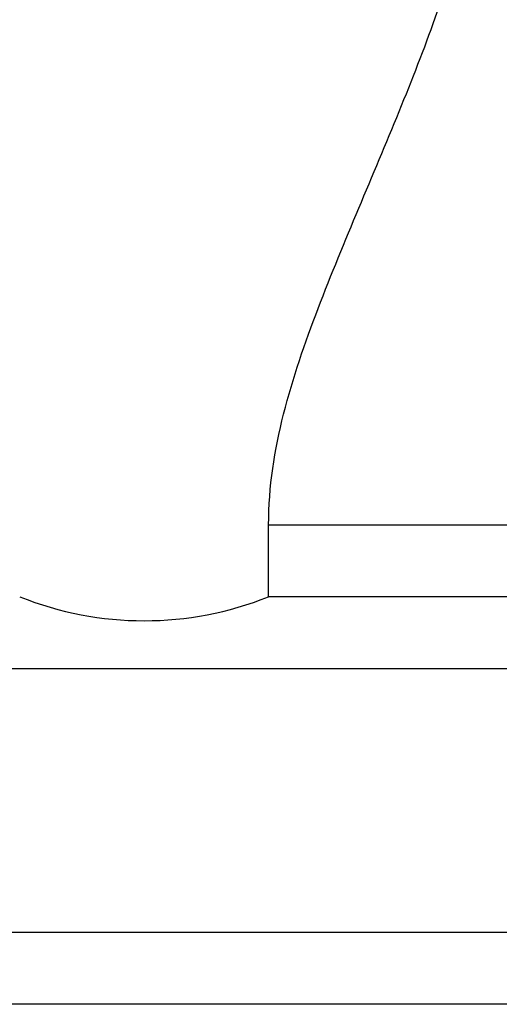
# Model space of a CAD drawing. Header units: millimetres. Extents: x 414 to 815, y 477 to 606.
# Tile 4 of 52: x 691 to 701, y 500 to 521. Entities that reach past the tile are written whole.
import ezdxf

# ---------------------------------------------------------------- set-up
doc = ezdxf.new("R2010")
doc.units = ezdxf.units.MM
doc.layers.add('2', color=7, linetype='CONTINUOUS')
doc.layers.add('OUT', color=3, linetype='CONTINUOUS')

msp = doc.modelspace()

# ---------------------------------------------------------------- linework, layer by layer
at = {"layer": '2', "color": 0, "linetype": 'Continuous'}
for points in [[(815.275, 501.613), (613.698, 501.613)], [(815.275, 500.113), (570.275, 500.113)]]:
    msp.add_open_spline(points, degree=1, dxfattribs=at)
at = {"layer": 'OUT', "color": 7}
for p, q in [((696.373, 508.613), (696.373, 510.113)), ((696.373, 510.113), (743.177, 510.113)), ((743.177, 508.613), (696.373, 508.613)), ((772.275, 507.113), (667.275, 507.113))]:
    msp.add_line(p, q, dxfattribs=at)
msp.add_arc((693.775, 515.113), 7, 248.2132, 291.7868, dxfattribs=at)
msp.add_open_spline([(696.373, 510.113), (696.373, 510.907), (696.495, 511.674), (696.877, 513.174), (697.134, 513.912), (697.679, 515.339), (697.968, 516.034), (698.542, 517.399), (698.826, 518.07), (699.367, 519.396), (699.624, 520.051), (700.076, 521.319), (700.273, 521.936), (700.584, 523.137), (700.698, 523.724), (700.796, 524.824), (700.784, 525.342), (700.683, 525.827)], degree=3, knots=[0, 0, 0, 0, 0.125, 0.125, 0.25, 0.25, 0.375, 0.375, 0.5, 0.5, 0.625, 0.625, 0.75, 0.75, 0.875, 0.875, 1, 1, 1, 1], dxfattribs=at)

doc.saveas('drawing.dxf')
